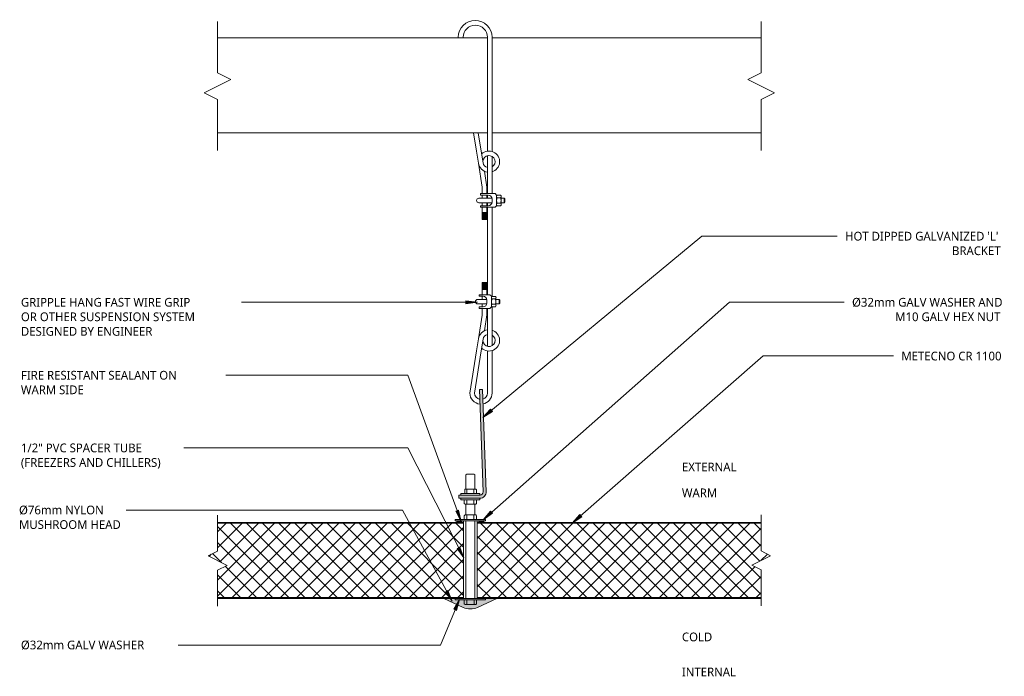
# Model space of a CAD drawing. Header units: millimetres. Extents: x -481 to 816, y -148 to 717.
import ezdxf

# ---------------------------------------------------------------- set-up
doc = ezdxf.new("R2010")
doc.units = ezdxf.units.MM
doc.linetypes.add('Dash', pattern=[6.35, 3.175, -3.175])
for name, color, linetype, lineweight in [('A-DETL', 90, 'Continuous', 13), ('A-DETL-GENF', 92, 'Continuous', 13), ('A-DETL-GENF-HDLN', 1, 'Dash', 13), ('G-ANNO-TEXT', 231, 'Continuous', 9)]:
    doc.layers.add(name, color=color, linetype=linetype, lineweight=lineweight)
doc.styles.add('Yu Gothic', font='Yu Gothic.ttf', dxfattribs={"height": 11.5})
doc.styles.add('Yu Gothic_B', font='Yu Gothic.ttf', dxfattribs={"height": 11.5})

# ---------------------------------------------------------------- blocks, each defined once
blk = doc.blocks.new('Galvanized Wire Rope - Galvanized Wire Rope-5568646-01 CEILING SUSPENSION 01')
at = {"layer": 'A-DETL-GENF'}
for p, q in [((-1.5, 17.3), (-1.5, 72.8)), ((4.5, 15.2), (4.5, 72.8)), ((-2.3, 33.3), (-8.3, 33.3)), ((-8.3, 33.3), (-8.3, 17.3)), ((-8.3, 32), (-2.3, 32)), ((-8.3, 30.7), (-2.3, 30.7)), ((-8.3, 29.4), (-2.3, 29.4)), ((-8.3, 28.1), (-2.3, 28.1)), ((-8.3, 26.8), (-2.3, 26.8)), ((-2.3, 17.3), (-2.3, 33.3)), ((-8.3, 25.4), (-2.3, 25.4)), ((-8.3, 24.1), (-2.3, 24.1)), ((-8.3, 15.3), (-8.3, 11.3)), ((-8.3, 5.3), (-8.3, 1.3)), ((4.5, -49.7), (4.5, 1.4)), ((-13.3, -40.6), (-8.3, -9.3)), ((-8.3, -0.7), (-8.3, -9.3)), ((-5.6, -30.2), (-2.3, -9.2)), ((-2.3, -9.2), (-2.3, -0.7)), ((-1.5, -50.5), (-1.5, -0.7)), ((-13.3, -40.6), (-15.9, -56.6)), ((-7.3, -41.2), (-9.8, -56.6)), ((-15.9, -56.6), (-24.8, -112.1)), ((-18.5, -112.1), (-9.7, -56.5)), ((-1.5, -112.1), (-1.5, -56.6)), ((4.5, -112.1), (4.5, -56.2))]:
    blk.add_line(p, q, dxfattribs=at)
for centre, radius, start, end in [((0.5, -42.8), 14, 98.1659, 171.0265), ((0.5, -42.8), 14, 226.2079, 73.3496), ((0.5, -42.8), 8, 184.066, 59.9053), ((0.5, -42.8), 8, 104.3928, 168.7565), ((-10.1, -112.1), 14.6, 180, 265.2841), ((-10, -112.1), 8.53, 180, 259.7181), ((-10, -112.1), 8.53, 287.1885, 0), ((-10.1, -112.1), 14.6, 281.0827, 0)]:
    blk.add_arc(centre, radius, start, end, dxfattribs=at)
blk = doc.blocks.new('Gripplers - Gripple-5503479-01 CEILING SUSPENSION 01')
at = {"layer": 'A-DETL-GENF'}
for p, q in [((-10, 15.3), (-10, 17.3)), ((-10, 17.3), (4, 17.3)), ((-5, 15.3), (-10, 15.3)), ((4, 17.3), (6, 15.3)), ((6, 15.3), (6, 1.3)), ((11.2, 15.2), (6.8, 15.2)), ((12, 13.5), (12, 3.1)), ((-0.1, 11.3), (-12, 11.3)), ((-12, 5.3), (-0.1, 5.3)), ((-10, 1.3), (-5, 1.3)), ((-10, -0.7), (-10, 1.3)), ((0, 6.3), (0, 10.3)), ((6, 1.3), (4, -0.7)), ((6, 11.8), (12, 11.8)), ((6, 4.9), (12, 4.9)), ((6.8, 1.4), (11.2, 1.4)), ((12, 11.3), (16, 11.3)), ((12, 11.3), (16, 11.3)), ((16, 5.3), (12, 5.3)), ((16, 5.3), (12, 5.3)), ((16, 11.3), (16, 5.3)), ((16, 11.3), (17, 10.3)), ((17, 6.3), (16, 5.3)), ((17, 10.3), (17, 6.3)), ((4, -0.7), (-10, -0.7))]:
    blk.add_line(p, q, dxfattribs=at)
for centre, radius, start, end in [((-5, 10.3), 5, 360, 90), ((8.3, 13.5), 2.25, 129.664, 231.1229), ((9.8, 13.5), 2.25, 309.664, 50.336), ((-12, 8.3), 3, 90, 270), ((-5, 6.3), 5, 270, 0), ((13.5, 8.3), 7.5, 152.6599, 207.5085), ((8.3, 3.1), 2.25, 129.664, 230.336), ((4.5, 8.3), 7.5, 332.4915, 27.5085), ((9.8, 3.1), 2.25, 309.664, 50.336)]:
    blk.add_arc(centre, radius, start, end, dxfattribs=at)
blk = doc.blocks.new('Galvanized Wire Rope - Galvanized Wire Rope-5568647-01 CEILING SUSPENSION 01')
at = {"layer": 'A-DETL-GENF'}
for p, q in [((-39.7, 205.9), (-39.9, 206.6)), ((-33.5, 206.6), (-33.4, 205.9)), ((-1.5, 206.6), (-1.5, 205.9)), ((4.5, 206.6), (4.5, 205.9)), ((-15.9, 56.6), (-19.8, 80.9)), ((-13.6, 80.9), (-9.7, 56.5)), ((-1.5, 80.9), (-1.5, 56.6)), ((4.5, 80.9), (4.5, 56.2)), ((-13.3, 40.6), (-15.9, 56.6)), ((-7.3, 41.2), (-9.8, 56.6)), ((-13.3, 40.6), (-8.3, 9.3)), ((-1.5, 50.5), (-1.5, 0.7)), ((4.5, 49.7), (4.5, 0.7)), ((-5.6, 30.2), (-2.3, 9.2)), ((-8.3, 0.7), (-8.3, 9.3)), ((-2.3, 9.2), (-2.3, 0.7)), ((-8.3, -5.3), (-8.3, -1.3)), ((-8.3, -15.3), (-8.3, -11.3)), ((-2.3, -1.3), (-2.3, -5.3)), ((-2.3, -11.3), (-2.3, -15.3)), ((-1.5, -1.3), (-1.5, -5.3)), ((-1.5, -11.3), (-1.5, -15.3)), ((-8.3, -33.3), (-8.3, -17.3)), ((-8.3, -24.1), (-2.3, -24.1)), ((-8.3, -25.4), (-2.3, -25.4)), ((-2.3, -17.3), (-2.3, -33.3)), ((-1.5, -17.3), (-1.5, -90.3)), ((4.5, -17.3), (4.5, -90.3)), ((-8.3, -26.8), (-2.3, -26.8)), ((-8.3, -28.1), (-2.3, -28.1)), ((-8.3, -29.4), (-2.3, -29.4)), ((-8.3, -30.7), (-2.3, -30.7)), ((-8.3, -32), (-2.3, -32)), ((-2.3, -33.3), (-8.3, -33.3))]:
    blk.add_line(p, q, dxfattribs=at)
for centre, radius, start, end in [((-17.7, 206.6), 22.2, 360, 180), ((-17.5, 206.6), 16, 360, 180), ((0.5, 42.8), 14, 286.6504, 133.7921), ((0.5, 42.8), 14, 188.9735, 261.8341), ((0.5, 42.8), 8, 300.0947, 175.934), ((0.5, 42.8), 8, 191.2435, 255.6072)]:
    blk.add_arc(centre, radius, start, end, dxfattribs=at)
blk = doc.blocks.new('Break Line _M_ - Break Line _M_-5527983-01 CEILING SUSPENSION 01')
at = {"layer": 'A-DETL-GENF'}
for p, q in [((-17.5, 0), (-8.75, 17.5)), ((-8.75, 17.5), (8.75, -17.5)), ((-85, 0), (-17.5, 0)), ((8.75, -17.5), (17.5, 0)), ((17.5, 0), (85, 0))]:
    blk.add_line(p, q, dxfattribs=at)
blk = doc.blocks.new('Break Line _M_ - Break Line _M_-5527531-01 CEILING SUSPENSION 01')
at = {"layer": 'A-DETL-GENF'}
for p, q in [((8.75, 17.5), (-8.75, -17.5)), ((17.5, 0), (8.75, 17.5)), ((-17.5, 0), (-85, 0)), ((-8.75, -17.5), (-17.5, 0)), ((85, 0), (17.5, 0))]:
    blk.add_line(p, q, dxfattribs=at)
blk = doc.blocks.new('Gripplers - Gripple-5576230-01 CEILING SUSPENSION 01')
at = {"layer": 'A-DETL-GENF'}
for p, q in [((4, 0.7), (-15.3, 0.7)), ((-15.3, 0.7), (-15.3, -1.3)), ((6, -1.3), (4, 0.7)), ((-17.3, -5.3), (-0.1, -5.3)), ((-0.1, -11.3), (-17.3, -11.3)), ((-15.3, -1.3), (-5, -1.3)), ((0, -6.3), (0, -10.3)), ((6, -15.3), (6, -1.3)), ((6, -4.9), (12, -4.9)), ((6, -11.8), (12, -11.8)), ((6.8, -1.4), (11.2, -1.4)), ((12, -13.5), (12, -3.1)), ((16, -5.3), (12, -5.3)), ((16, -5.3), (12, -5.3)), ((12, -11.3), (16, -11.3)), ((12, -11.3), (16, -11.3)), ((16, -11.3), (16, -5.3)), ((17, -6.3), (16, -5.3)), ((16, -11.3), (17, -10.3)), ((17, -10.3), (17, -6.3)), ((-5, -15.3), (-15.3, -15.3)), ((-15.3, -15.3), (-15.3, -17.3)), ((-15.3, -17.3), (4, -17.3)), ((4, -17.3), (6, -15.3)), ((11.2, -15.2), (6.8, -15.2))]:
    blk.add_line(p, q, dxfattribs=at)
for centre, radius, start, end in [((-17.3, -8.3), 3, 90, 270), ((-5, -6.3), 5, 360, 90), ((-5, -10.3), 5, 270, 0), ((8.3, -3.1), 2.25, 129.664, 230.336), ((13.5, -8.3), 7.5, 152.4915, 207.3401), ((8.3, -13.5), 2.25, 128.8771, 230.336), ((9.8, -3.1), 2.25, 309.664, 50.336), ((4.5, -8.3), 7.5, 332.4915, 27.5085), ((9.8, -13.5), 2.25, 309.664, 50.336)]:
    blk.add_arc(centre, radius, start, end, dxfattribs=at)
blk = doc.blocks.new('Fridge Freezer Panel_Vertical Section - 100mm-5833369-01 CEILING SUSPENSION 01')
at = {"layer": 'A-DETL-GENF'}
h = blk.add_hatch(dxfattribs=at)
h.set_pattern_fill('FP_1', color=256, style=0, pattern_type=2)
h.set_pattern_definition([(45, (249.635, 45.589), (-10.6066, 10.6066), []), (135, (249.635, 45.589), (-10.6066, -10.6066), [])])
h.paths.add_polyline_path([(353.1, 1), (353.1, 99), (29, 99), (29, 62.3), (16.5, 56), (41.5, 43.5), (29, 37.3), (29, 1), (41.5, 1)])
h = blk.add_hatch(color=256, dxfattribs=at)
h.paths.add_polyline_path([(353.1, 0), (353.1, 1), (29, 1), (29, 0)])
h.paths.add_polyline_path([(353.1, 99), (353.1, 100), (29, 100), (29, 99), (64.1, 99)])
for p, q in [((353.1, 100), (29, 100)), ((353.1, 99), (29, 99)), ((353.1, 99), (353.1, 100)), ((353.1, 99), (353.1, 1)), ((29, 1), (353.1, 1)), ((29, 0), (353.1, 0))]:
    blk.add_line(p, q, dxfattribs=at)
at = {"layer": 'A-DETL-GENF-HDLN'}
blk.add_line((353.1, 0), (353.1, 1), dxfattribs=at)
blk = doc.blocks.new('Break Line _M_ - Break Line _M_-5528095-01 CEILING SUSPENSION 01')
at = {"layer": 'A-DETL-GENF'}
for p, q in [((6.25, 12.5), (-6.25, -12.5)), ((12.5, 0), (6.25, 12.5)), ((-12.5, 0), (-60, 0)), ((-6.25, -12.5), (-12.5, 0)), ((60, 0), (12.5, 0))]:
    blk.add_line(p, q, dxfattribs=at)
blk = doc.blocks.new('Fridge Freezer Panel_Vertical Section - 100mm-5833370-01 CEILING SUSPENSION 01')
at = {"layer": 'A-DETL-GENF'}
h = blk.add_hatch(color=256, dxfattribs=at)
h.paths.add_polyline_path([(374.1, 0), (374.1, 1), (0, 1), (0, 0), (27.8, 0)])
h.paths.add_polyline_path([(374.1, 99), (374.1, 100), (0, 100), (0, 99), (27.8, 99)])
h = blk.add_hatch(dxfattribs=at)
h.set_pattern_fill('FP_2', color=256, style=0, pattern_type=2)
h.set_pattern_definition([(45, (-121.241, 45.589), (-10.6066, 10.6066), []), (135, (-121.241, 45.589), (-10.6066, -10.6066), [])])
h.paths.add_polyline_path([(374.1, 1), (374.1, 37.5), (361.6, 43.7), (386.6, 56.2), (374.1, 62.5), (374.1, 99), (0, 99), (0, 1), (361.6, 1)])
for p, q in [((374.1, 100), (0, 100)), ((0, 100), (0, 99)), ((374.1, 99), (0, 99)), ((0, 99), (0, 1)), ((0, 1), (0, 0)), ((0, 1), (374.1, 1)), ((0, 0), (374.1, 0))]:
    blk.add_line(p, q, dxfattribs=at)
blk = doc.blocks.new('Nylon Mushroom Head with 40mm Washer and M10 ZP Hex Nut - Nylon Mushroom Head plus-5654449-01 CEILING SUSPENSION 01')
at = {"layer": 'A-DETL-GENF'}
for p, q in [((-134, -11.7), (-134, 28.3)), ((-134, 28.3), (-132, 28.3)), ((-132, 28.3), (-132, -11.7)), ((-30, -11.7), (-30, 28.3)), ((-30, 28.3), (-27.9, 28.3)), ((-27.9, 28.3), (-27.9, -11.7)), ((-140, 1.3), (-140, 15.3)), ((-134, 13.1), (-140, 13.1)), ((-134, 16.3), (-139, 16.3)), ((-132, 17.2), (-30, 17.2)), ((-30, 14.1), (-132, 14.1)), ((-27.9, 16.3), (-23.1, 16.3)), ((-27.9, 13.1), (-22.1, 13.1)), ((-22.1, 1.3), (-22.1, 15.3)), ((-7.9, 14.1), (-22.1, 14.1)), ((-7.9, 1.3), (-7.9, 15.3)), ((-2.1, 13.1), (-7.9, 13.1)), ((-2.1, 16.3), (-6.9, 16.3)), ((-2.1, 20.8), (-2.1, -4.2)), ((0, 20.8), (-2.1, 20.8)), ((4, 20.8), (6.1, 20.8)), ((6.1, 20.8), (6.1, -4.2)), ((6.1, 15.7), (10.9, 15.7)), ((6.1, 13.1), (11.9, 13.1)), ((11.9, 1.3), (11.9, 14.7)), ((11.9, 14.1), (30.9, 14.1)), ((30.9, 14.1), (31.6, 13.1)), ((31.6, 13.1), (31.6, 3.6)), ((-134, 3.5), (-140, 3.5)), ((-134, 0.3), (-139, 0.3)), ((-30, 2.5), (-132, 2.5)), ((-27.9, 3.6), (-22.1, 3.6)), ((-27.9, 0.3), (-23.1, 0.3)), ((-7.9, 2.5), (-22.1, 2.5)), ((-2.1, 3.6), (-7.9, 3.6)), ((-2.1, 0.3), (-6.9, 0.3)), ((6.1, 3.6), (11.9, 3.6)), ((6.1, 0.3), (10.9, 0.3)), ((11.9, 2.5), (30.9, 2.5)), ((30.9, 2.5), (31.6, 3.6)), ((-132, -11.7), (-134, -11.7)), ((-30, -0.6), (-132, -0.6)), ((-27.9, -11.7), (-30, -11.7)), ((-2.1, -4.2), (0, -4.2)), ((6.1, -4.2), (4, -4.2))]:
    blk.add_line(p, q, dxfattribs=at)
for centre, start, end in [((-139, 15.3), 90, 180), ((-23.1, 15.3), 0, 90), ((-6.9, 15.3), 90, 180), ((10.9, 14.7), 360, 90), ((-139, 1.3), 180, 270), ((-23.1, 1.3), 270, 0), ((-6.9, 1.3), 180, 270), ((10.9, 1.3), 270, 0)]:
    blk.add_arc(centre, 1, start, end, dxfattribs=at)
blk = doc.blocks.new('Break Line _M_ - Break Line _M_-5528038-01 CEILING SUSPENSION 01')
at = {"layer": 'A-DETL-GENF'}
for p, q in [((-60, 0), (-12.5, 0)), ((-12.5, 0), (-6.25, 12.5)), ((-6.25, 12.5), (6.25, -12.5)), ((6.25, -12.5), (12.5, 0)), ((12.5, 0), (60, 0))]:
    blk.add_line(p, q, dxfattribs=at)

msp = doc.modelspace()

# ---------------------------------------------------------------- hatches: boundary and pattern name
at = {"layer": 'A-DETL-GENF'}
for points in [[(97.1, 86.4), (125.1, 86.4), (127, 86.7), (128.7, 87.3), (130.3, 88.3), (131.5, 89.7), (132.5, 91.3), (133, 93.1), (133.1, 94.9), (128.4, 229.5), (124.4, 229.4), (129.1, 94.7), (129.1, 93.8), (128.8, 92.9), (128.3, 92.1), (127.7, 91.4), (126.9, 90.9), (126.1, 90.6), (125.1, 90.4), (97.1, 90.4)], [(101.1, 54.4), (101.1, 56.4), (94.4, 56.4), (94.4, 54.4)], [(130.3, 54.4), (130.3, 56.4), (123.6, 56.4), (123.6, 54.4)], [(112.4, -59.5), (117.2, -58.9), (121.8, -57.4), (147.4, -45.6), (77.4, -45.6), (102.9, -57.4), (107.5, -58.9)]]:
    msp.add_hatch(color=9, dxfattribs=at).paths.add_polyline_path(points)
at = {"layer": 'G-ANNO-TEXT'}
for points in [[(121.6, 344.5), (106.6, 346.5), (106.6, 342.5)], [(128.6, 192.6), (141.4, 200.7), (138.9, 203.7)], [(100.2, 55.8), (96.9, 70.6), (93.2, 69.2)], [(129.1, 58.1), (141.6, 66.5), (139, 69.5)], [(246.6, 53.5), (259.2, 61.9), (256.6, 64.9)], [(103.6, 7.8), (98.6, 22.1), (95.1, 20.3)], [(88.4, -49.2), (82.9, -35.1), (79.5, -37)], [(98.2, -46.9), (90.6, -59.9), (94.3, -61.5)]]:
    msp.add_hatch(color=7, dxfattribs=at).paths.add_polyline_path(points)

# ---------------------------------------------------------------- linework, layer by layer
at = {"layer": 'A-DETL'}
for p, q in [((134.9, 692.8), (-220.6, 692.8)), ((134.9, 567.8), (134.9, 692.8)), ((140.9, 692.8), (140.9, 567.8)), ((495.4, 692.8), (140.9, 692.8)), ((-220.6, 567.8), (134.9, 567.8)), ((140.9, 567.8), (495.4, 567.8)), ((128.4, 229.5), (124.4, 229.4)), ((124.4, 229.4), (129.1, 94.7)), ((133.1, 94.9), (128.4, 229.5)), ((97.1, 90.4), (97.1, 86.4)), ((125.1, 90.4), (97.1, 90.4)), ((97.1, 86.4), (125.1, 86.4)), ((101.1, 56.4), (94.4, 56.4)), ((94.4, 56.4), (94.4, 54.4)), ((101.1, 54.4), (101.1, 56.4)), ((123.6, 56.4), (123.6, 54.4)), ((130.3, 56.4), (123.6, 56.4)), ((130.3, 54.4), (130.3, 56.4)), ((77.4, -45.6), (102.9, -57.4)), ((121.2, -45.6), (103.5, -45.6)), ((121.8, -57.4), (147.4, -45.6))]:
    msp.add_line(p, q, dxfattribs=at)
for centre, radius, start, end in [((125.1, 94.4), 8, 270, 3.4142), ((125.1, 94.4), 4, 270, 4), ((112.4, -36.9), 22.6, 245.2249, 294.7751)]:
    msp.add_arc(centre, radius, start, end, dxfattribs=at)
at = {"layer": 'G-ANNO-TEXT', "color": 7}
for p, q in [((128.6, 192.6), (417.3, 431.6)), ((417.3, 431.6), (586.2, 431.6)), ((586.2, 431.6), (595.7, 431.6)), ((-220.4, 344.5), (-232.3, 344.5)), ((121.6, 344.5), (-220.4, 344.5)), ((121.6, 344.5), (106.6, 346.5)), ((106.6, 346.5), (106.6, 342.5)), ((106.6, 342.5), (121.6, 344.5)), ((129.1, 58.1), (453.9, 344.5)), ((453.9, 344.5), (596.3, 344.5)), ((596.3, 344.5), (604.9, 344.5)), ((246.6, 53.5), (498.2, 273.7)), ((498.2, 273.7), (600.7, 273.7)), ((600.7, 273.7), (669.9, 273.7)), ((-224, 248.4), (-249.2, 248.4)), ((30, 248.4), (-224, 248.4)), ((100.2, 55.8), (30, 248.4)), ((138.9, 203.7), (128.6, 192.6)), ((128.6, 192.6), (141.4, 200.7)), ((141.4, 200.7), (138.9, 203.7)), ((-256, 152.6), (-294.8, 152.6)), ((30, 152.6), (-256, 152.6)), ((103.6, 7.8), (30, 152.6)), ((-278.9, 70.8), (-358.2, 70.8)), ((23, 70.8), (-278.9, 70.8)), ((88.4, -49.2), (23, 70.8)), ((96.9, 70.6), (93.2, 69.2)), ((93.2, 69.2), (100.2, 55.8)), ((100.2, 55.8), (96.9, 70.6)), ((139, 69.5), (129.1, 58.1)), ((129.1, 58.1), (141.6, 66.5)), ((141.6, 66.5), (139, 69.5)), ((256.6, 64.9), (246.6, 53.5)), ((259.2, 61.9), (256.6, 64.9)), ((246.6, 53.5), (259.2, 61.9)), ((98.6, 22.1), (95.1, 20.3)), ((95.1, 20.3), (103.6, 7.8)), ((103.6, 7.8), (98.6, 22.1)), ((82.9, -35.1), (79.5, -37)), ((79.5, -37), (88.4, -49.2)), ((88.4, -49.2), (82.9, -35.1)), ((98.2, -46.9), (73.2, -107)), ((98.2, -46.9), (90.6, -59.9)), ((94.3, -61.5), (98.2, -46.9)), ((90.6, -59.9), (94.3, -61.5)), ((-300.8, -107), (-301.1, -107)), ((73.2, -107), (-300.8, -107))]:
    msp.add_line(p, q, dxfattribs=at)

# ---------------------------------------------------------------- block references
at = {"layer": 'A-DETL-GENF'}
for name, p, rotation in [('Break Line _M_ - Break Line _M_-5527983-01 CEILING SUSPENSION 01', (-220.6, 629.2), 89.99999999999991), ('Break Line _M_ - Break Line _M_-5527531-01 CEILING SUSPENSION 01', (495.4, 629.2), 90.0000000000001), ('Nylon Mushroom Head with 40mm Washer and M10 ZP Hex Nut - Nylon Mushroom Head plus-5654449-01 CEILING SUSPENSION 01', (120.7, 86.4), 89.99999999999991), ('Break Line _M_ - Break Line _M_-5528095-01 CEILING SUSPENSION 01', (-220.6, 4.2), 269.9999999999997), ('Break Line _M_ - Break Line _M_-5528038-01 CEILING SUSPENSION 01', (495.4, 4.4), 269.9999999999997)]:
    msp.add_blockref(name, p, dxfattribs=dict(at, rotation=rotation))
for name, p in [('Galvanized Wire Rope - Galvanized Wire Rope-5568647-01 CEILING SUSPENSION 01', (136.4, 486.9)), ('Gripplers - Gripple-5576230-01 CEILING SUSPENSION 01', (140.9, 486.9)), ('Galvanized Wire Rope - Galvanized Wire Rope-5568646-01 CEILING SUSPENSION 01', (136.4, 337)), ('Gripplers - Gripple-5503479-01 CEILING SUSPENSION 01', (134.1, 337)), ('Fridge Freezer Panel_Vertical Section - 100mm-5833369-01 CEILING SUSPENSION 01', (-249.6, -45.6)), ('Fridge Freezer Panel_Vertical Section - 100mm-5833370-01 CEILING SUSPENSION 01', (121.2, -45.6))]:
    msp.add_blockref(name, p, dxfattribs=at)

# ---------------------------------------------------------------- texts
at = {"layer": 'G-ANNO-TEXT', "color": 7, "char_height": 11.5, "attachment_point": 1, "bg_fill": 3, "box_fill_scale": 1.25, "bg_fill_color": 256, "bg_fill_true_color": 13158600, "bg_fill_transparency": 0}
for s, insert, width, style in [("HOT DIPPED GALVANIZED 'L' ", (605.9, 437.3), 254.135, 'Yu Gothic'), ('BRACKET', (746.8, 418.1), 83.375, 'Yu Gothic'), ('GRIPPLE HANG FAST WIRE GRIP ', (-479.6, 350.2), 287.405, 'Yu Gothic'), ('Ø32mm GALV WASHER AND ', (615.1, 350.2), 242.911, 'Yu Gothic'), ('OR OTHER SUSPENSION SYSTEM ', (-479.6, 331.1), 296.224, 'Yu Gothic'), ('M10 GALV HEX NUT', (671.9, 331.1), 173.966, 'Yu Gothic'), ('DESIGNED BY ENGINEER', (-479.6, 311.9), 218.861, 'Yu Gothic'), ('METECNO CR 1100', (680, 279.4), 164.346, 'Yu Gothic'), ('FIRE RESISTANT SEALANT ON ', (-479.6, 254.1), 266.962, 'Yu Gothic'), ('WARM SIDE', (-479.6, 234.9), 103.418, 'Yu Gothic'), ('1/2" PVC SPACER TUBE ', (-479.6, 158.4), 211.645, 'Yu Gothic'), ('Ø76mm NYLON ', (-482.1, 76.6), 137.89, 'Yu Gothic'), ('MUSHROOM HEAD', (-482.1, 57.4), 164.747, 'Yu Gothic'), ('COLD', (391, -90.6), 51.709, 'Yu Gothic_B'), ('Ø32mm GALV WASHER ', (-479.6, -101.2), 204.029, 'Yu Gothic'), ('INTERNAL', (391, -136.7), 93.397, 'Yu Gothic_B')]:
    msp.add_mtext(s, dxfattribs=dict(at, insert=insert, width=width, style=style))

# ---------------------------------------------------------------- next in the draw order: texts
for s, insert, width, style in [('(FREEZERS AND CHILLERS)', (-479.6, 139.2), 241.308, 'Yu Gothic'), ('EXTERNAL', (391, 133.3), 97.806, 'Yu Gothic_B'), ('WARM', (391, 99.2), 58.523, 'Yu Gothic_B')]:
    msp.add_mtext(s, dxfattribs=dict(at, insert=insert, width=width, style=style))

doc.saveas('drawing.dxf')
